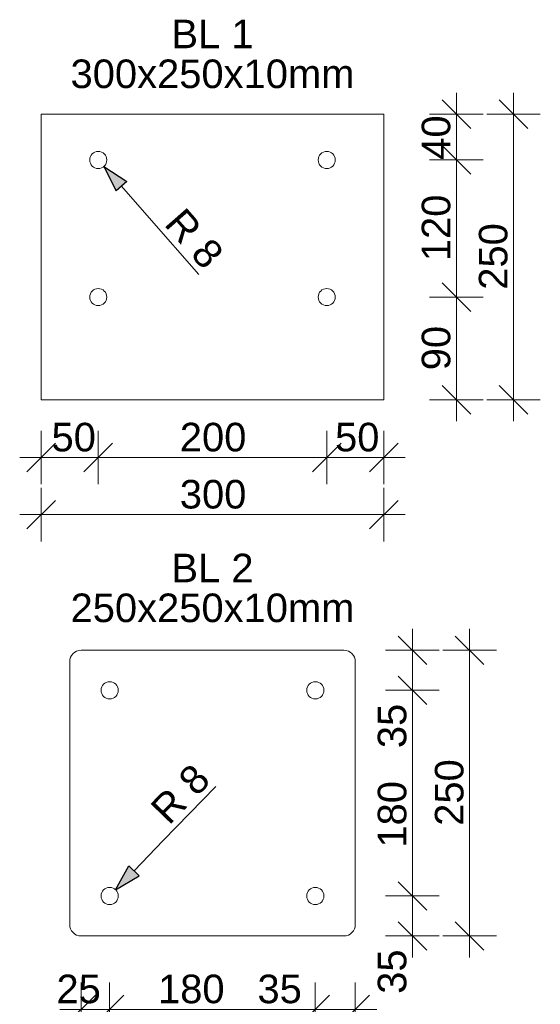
# Model space of a CAD drawing. Header units: millimetres. Extents: x 2143 to 5070, y -2093 to 697.
# Tile 2 of 16: x 3079 to 3535, y -1641 to -780. Entities that reach past the tile are written whole.
import ezdxf

# ---------------------------------------------------------------- set-up
doc = ezdxf.new("R2010")
doc.units = ezdxf.units.MM
doc.header["$MEASUREMENT"] = 0
for name, color, linetype, lineweight in [('0_Nr_pióra__1', 7, 'Continuous', 13), ('0_Nr_pióra__102', 8, 'Continuous', 5), ('Konstrukcja - Stropy_Nr_pióra__1', 7, 'Continuous', 13), ('Konstrukcja - Słupy_Nr_pióra__1', 7, 'Continuous', 13), ('Wymiarowanie - Detale_Nr_pióra__1', 7, 'Continuous', 13), ('Wymiarowanie - Ogólne_Nr_pióra__1', 7, 'Continuous', 13), ('Wymiarowanie - Ogólne_Nr_pióra__21', 7, 'Continuous', 25)]:
    doc.layers.add(name, color=color, linetype=linetype, lineweight=lineweight)
doc.layers.add('Wymiarowanie - Detale', color=7, linetype='Continuous')
doc.layers.add('Wymiarowanie - Ogólne', color=7, linetype='Continuous')
doc.styles.add('STYL_AUTOMATYCZNY_1', font='arial.ttf')
doc.dimstyles.new('STYL_AUTOMATYCZNY__1', dxfattribs={"dimtxt": 25, "dimasz": 23.75, "dimexe": 0.18, "dimexo": 0.0625, "dimgap": 0, "dimtad": 1, "dimdec": 0, "dimzin": 0, "dimdsep": 46, "dimtxsty": 'STYL_AUTOMATYCZNY_1', "dimblk": 'ARROWHEAD_6', "dimblk1": 'ARROWHEAD_6', "dimblk2": 'ARROWHEAD_6', "dimcen": 0.09, "dimse1": 1, "dimse2": 1, "dimclrd": 7, "dimclre": 7, "dimclrt": 7, "dimazin": 0, "dimtfac": 1, "dimtdec": 4, "dimtmove": 0, "dimatfit": 3, "dimfxl": 1, "dimtolj": 1, "dimtzin": 0, "dimarcsym": 0})
doc.dimstyles.new('STYL_AUTOMATYCZNY__2', dxfattribs={"dimtxt": 25, "dimasz": 23.75, "dimexe": 0.18, "dimexo": 0.0625, "dimgap": 0, "dimtad": 1, "dimdec": 0, "dimzin": 0, "dimdsep": 46, "dimtxsty": 'STYL_AUTOMATYCZNY_1', "dimblk": 'ARROWHEAD_6', "dimblk1": 'ARROWHEAD_6', "dimblk2": 'ARROWHEAD_6', "dimcen": 0.09, "dimse1": 1, "dimse2": 1, "dimclrd": 7, "dimclre": 7, "dimclrt": 7, "dimazin": 0, "dimtfac": 1, "dimtdec": 4, "dimtmove": 2, "dimatfit": 3, "dimfxl": 1, "dimtolj": 1, "dimtzin": 0, "dimarcsym": 0})
doc.dimstyles.new('STYL_AUTOMATYCZNY__3', dxfattribs={"dimtxt": 25, "dimasz": 23.75, "dimexe": 0.18, "dimexo": 0.0625, "dimgap": 0, "dimtad": 1, "dimtih": 1, "dimtoh": 1, "dimdec": 0, "dimzin": 0, "dimdsep": 46, "dimtxsty": 'STYL_AUTOMATYCZNY_1', "dimblk": 'ARROWHEAD_6', "dimblk1": 'ARROWHEAD_6', "dimblk2": 'ARROWHEAD_6', "dimcen": 0.09, "dimse1": 1, "dimse2": 1, "dimclrd": 7, "dimclre": 7, "dimclrt": 7, "dimazin": 0, "dimtfac": 1, "dimtdec": 4, "dimtmove": 2, "dimatfit": 3, "dimfxl": 1, "dimtolj": 1, "dimtzin": 0, "dimarcsym": 0})
doc.dimstyles.new('STYL_AUTOMATYCZNY__4', dxfattribs={"dimtxt": 25, "dimasz": 23.75, "dimexe": 0.18, "dimexo": 0.0625, "dimgap": 0, "dimtad": 1, "dimtih": 1, "dimtoh": 1, "dimdec": 0, "dimzin": 0, "dimdsep": 46, "dimtxsty": 'STYL_AUTOMATYCZNY_1', "dimblk": 'ARROWHEAD_6', "dimblk1": 'ARROWHEAD_6', "dimblk2": 'ARROWHEAD_6', "dimcen": 0.09, "dimse1": 1, "dimse2": 1, "dimclrd": 7, "dimclre": 7, "dimclrt": 7, "dimazin": 0, "dimtfac": 1, "dimtdec": 4, "dimtmove": 0, "dimatfit": 3, "dimfxl": 1, "dimtolj": 1, "dimtzin": 0, "dimarcsym": 0})
doc.dimstyles.new('STYL_AUTOMATYCZNY__5', dxfattribs={"dimtxt": 25, "dimasz": 22.8, "dimexe": 0.18, "dimexo": 40, "dimgap": 0, "dimtad": 1, "dimdec": 0, "dimzin": 0, "dimdsep": 46, "dimtxsty": 'STYL_AUTOMATYCZNY_1', "dimblk": 'ARROWHEAD_5', "dimblk1": 'ARROWHEAD_5', "dimblk2": 'ARROWHEAD_5', "dimcen": 0.09, "dimclrd": 7, "dimclre": 7, "dimclrt": 7, "dimazin": 0, "dimtfac": 1, "dimtdec": 4, "dimtmove": 0, "dimatfit": 3, "dimfxl": 1, "dimtolj": 1, "dimtzin": 0, "dimarcsym": 0})

# ---------------------------------------------------------------- blocks, each defined once
blk = doc.blocks.new('*D35')
at = {"layer": 'Wymiarowanie - Detale_Nr_pióra__1', "color": 7, "linetype": 'Continuous', "lineweight": 13}
for p, q in [((3448.685280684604, -1009.839476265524), (3473.685280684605, -1034.839476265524)), ((3484.622780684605, -1022.339476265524), (3437.747780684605, -1022.339476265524)), ((3461.185280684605, -1112.339476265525), (3461.185280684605, -1022.339476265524)), ((3448.685280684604, -1099.839476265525), (3473.685280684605, -1124.839476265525)), ((3484.622780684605, -1112.339476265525), (3437.747780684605, -1112.339476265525)), ((3461.185280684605, -1131.089476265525), (3461.185280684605, -1112.339476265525))]:
    blk.add_line(p, q, dxfattribs=at)
at = {"layer": 'Wymiarowanie - Detale_Nr_pióra__1', "color": 7, "lineweight": 13, "insert": (3456.185280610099, -1086.407601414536), "char_height": 25, "attachment_point": 7, "rotation": 90, "style": 'STYL_AUTOMATYCZNY_1'}
blk.add_mtext('\\A1;{\\pql;\\fArial|b0|i0|c238|p0;\\W1.000000;90}', dxfattribs=at)
blk = doc.blocks.new('ARROWHEAD_6')
at = {"color": 0, "linetype": 'Continuous', "lineweight": 0}
for p, q in [((-0.5, -0.5), (0.5, 0.5)), ((0, 0), (-1, 0))]:
    blk.add_line(p, q, dxfattribs=at)
blk = doc.blocks.new('*D36')
at = {"layer": 'Wymiarowanie - Detale_Nr_pióra__1', "color": 7, "linetype": 'Continuous', "lineweight": 13}
for p, q in [((3448.685280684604, -889.8394762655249), (3473.685280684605, -914.8394762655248)), ((3484.622780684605, -902.3394762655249), (3437.747780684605, -902.3394762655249)), ((3461.185280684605, -1022.339476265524), (3461.185280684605, -902.3394762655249)), ((3448.685280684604, -1009.839476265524), (3473.685280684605, -1034.839476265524)), ((3484.622780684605, -1022.339476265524), (3437.747780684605, -1022.339476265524))]:
    blk.add_line(p, q, dxfattribs=at)
at = {"layer": 'Wymiarowanie - Detale_Nr_pióra__1', "color": 7, "lineweight": 13, "insert": (3456.185280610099, -990.9416007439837), "char_height": 25, "attachment_point": 7, "rotation": 90, "style": 'STYL_AUTOMATYCZNY_1'}
blk.add_mtext('\\A1;{\\pql;\\fArial|b0|i0|c238|p0;\\W1.000000;120}', dxfattribs=at)
blk = doc.blocks.new('*D37')
at = {"layer": 'Wymiarowanie - Detale_Nr_pióra__1', "color": 7, "linetype": 'Continuous', "lineweight": 13}
for p, q in [((3461.185280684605, -862.3394762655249), (3461.185280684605, -843.5894762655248)), ((3473.685280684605, -874.8394762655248), (3448.685280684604, -849.8394762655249)), ((3484.622780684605, -862.3394762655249), (3437.747780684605, -862.3394762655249)), ((3461.185280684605, -902.3394762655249), (3461.185280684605, -862.3394762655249)), ((3448.685280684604, -889.8394762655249), (3473.685280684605, -914.8394762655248)), ((3484.622780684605, -902.3394762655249), (3437.747780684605, -902.3394762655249))]:
    blk.add_line(p, q, dxfattribs=at)
at = {"layer": 'Wymiarowanie - Detale_Nr_pióra__1', "color": 7, "lineweight": 13, "insert": (3456.185280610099, -902.1912948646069), "char_height": 25, "attachment_point": 7, "rotation": 90, "style": 'STYL_AUTOMATYCZNY_1'}
blk.add_mtext('\\A1;{\\pql;\\fArial|b0|i0|c238|p0;\\W1.000000;40}', dxfattribs=at)
blk = doc.blocks.new('*D38')
at = {"layer": 'Wymiarowanie - Detale_Nr_pióra__1', "color": 7, "linetype": 'Continuous', "lineweight": 13}
for p, q in [((3097.704774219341, -1186.163578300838), (3097.704774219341, -1139.288578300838)), ((3147.704774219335, -1186.163578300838), (3147.704774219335, -1139.288578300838)), ((3110.204774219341, -1150.226078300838), (3085.204774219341, -1175.226078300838)), ((3160.204774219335, -1150.226078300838), (3135.204774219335, -1175.226078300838)), ((3078.954774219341, -1162.726078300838), (3097.704774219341, -1162.726078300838)), ((3097.704774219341, -1162.726078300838), (3147.704774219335, -1162.726078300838))]:
    blk.add_line(p, q, dxfattribs=at)
at = {"layer": 'Wymiarowanie - Detale_Nr_pióra__1', "color": 7, "lineweight": 13, "insert": (3106.811187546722, -1157.726078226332), "char_height": 25, "attachment_point": 7, "style": 'STYL_AUTOMATYCZNY_1'}
blk.add_mtext('\\A1;{\\pql;\\fArial|b0|i0|c238|p0;\\W1.000000;50}', dxfattribs=at)
blk = doc.blocks.new('*D39')
at = {"layer": 'Wymiarowanie - Detale_Nr_pióra__1', "color": 7, "linetype": 'Continuous', "lineweight": 13}
for p, q in [((3147.704774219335, -1186.163578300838), (3147.704774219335, -1139.288578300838)), ((3347.704774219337, -1186.163578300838), (3347.704774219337, -1139.288578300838)), ((3160.204774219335, -1150.226078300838), (3135.204774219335, -1175.226078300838)), ((3360.204774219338, -1150.226078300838), (3335.204774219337, -1175.226078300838)), ((3147.704774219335, -1162.726078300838), (3347.704774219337, -1162.726078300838))]:
    blk.add_line(p, q, dxfattribs=at)
at = {"layer": 'Wymiarowanie - Detale_Nr_pióra__1', "color": 7, "lineweight": 13, "insert": (3219.102649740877, -1157.726078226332), "char_height": 25, "attachment_point": 7, "style": 'STYL_AUTOMATYCZNY_1'}
blk.add_mtext('\\A1;{\\pql;\\fArial|b0|i0|c238|p0;\\W1.000000;200}', dxfattribs=at)
blk = doc.blocks.new('*D40')
at = {"layer": 'Wymiarowanie - Detale_Nr_pióra__1', "color": 7, "linetype": 'Continuous', "lineweight": 13}
for p, q in [((3347.704774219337, -1186.163578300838), (3347.704774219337, -1139.288578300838)), ((3397.704774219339, -1186.163578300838), (3397.704774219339, -1139.288578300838)), ((3360.204774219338, -1150.226078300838), (3335.204774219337, -1175.226078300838)), ((3385.204774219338, -1175.226078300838), (3410.204774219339, -1150.226078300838)), ((3347.704774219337, -1162.726078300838), (3397.704774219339, -1162.726078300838)), ((3397.704774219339, -1162.726078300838), (3416.454774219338, -1162.726078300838))]:
    blk.add_line(p, q, dxfattribs=at)
at = {"layer": 'Wymiarowanie - Detale_Nr_pióra__1', "color": 7, "lineweight": 13, "insert": (3354.963476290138, -1157.726078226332), "char_height": 25, "attachment_point": 7, "style": 'STYL_AUTOMATYCZNY_1'}
blk.add_mtext('\\A1;{\\pql;\\fArial|b0|i0|c238|p0;\\W1.000000;50}', dxfattribs=at)
blk = doc.blocks.new('*D41')
at = {"layer": 'Wymiarowanie - Detale_Nr_pióra__1', "color": 7, "linetype": 'Continuous', "lineweight": 13}
for p, q in [((3097.704774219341, -1236.163578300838), (3097.704774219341, -1189.288578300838)), ((3397.704774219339, -1236.163578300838), (3397.704774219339, -1189.288578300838)), ((3110.204774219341, -1200.226078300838), (3085.204774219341, -1225.226078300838)), ((3385.204774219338, -1225.226078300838), (3410.204774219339, -1200.226078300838)), ((3078.954774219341, -1212.726078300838), (3097.704774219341, -1212.726078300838)), ((3097.704774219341, -1212.726078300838), (3397.704774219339, -1212.726078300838)), ((3397.704774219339, -1212.726078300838), (3416.454774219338, -1212.726078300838))]:
    blk.add_line(p, q, dxfattribs=at)
at = {"layer": 'Wymiarowanie - Detale_Nr_pióra__1', "color": 7, "lineweight": 13, "insert": (3219.102649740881, -1207.726078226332), "char_height": 25, "attachment_point": 7, "style": 'STYL_AUTOMATYCZNY_1'}
blk.add_mtext('\\A1;{\\pql;\\fArial|b0|i0|c238|p0;\\W1.000000;300}', dxfattribs=at)
blk = doc.blocks.new('*D42')
at = {"layer": 'Wymiarowanie - Detale_Nr_pióra__1', "color": 7, "linetype": 'Continuous', "lineweight": 13}
for p, q in [((3511.185280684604, -862.3394762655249), (3511.185280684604, -843.5894762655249)), ((3523.685280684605, -874.8394762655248), (3498.685280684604, -849.8394762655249)), ((3534.622780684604, -862.3394762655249), (3487.747780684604, -862.3394762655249)), ((3511.185280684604, -1112.339476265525), (3511.185280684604, -862.3394762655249)), ((3498.685280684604, -1099.839476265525), (3523.685280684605, -1124.839476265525)), ((3534.622780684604, -1112.339476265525), (3487.747780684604, -1112.339476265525)), ((3511.185280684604, -1131.089476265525), (3511.185280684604, -1112.339476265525))]:
    blk.add_line(p, q, dxfattribs=at)
at = {"layer": 'Wymiarowanie - Detale_Nr_pióra__1', "color": 7, "lineweight": 13, "insert": (3506.185280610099, -1015.941600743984), "char_height": 25, "attachment_point": 7, "rotation": 90, "style": 'STYL_AUTOMATYCZNY_1'}
blk.add_mtext('\\A1;{\\pql;\\fArial|b0|i0|c238|p0;\\W1.000000;250}', dxfattribs=at)
blk = doc.blocks.new('*D43')
at = {"layer": 'Wymiarowanie - Detale_Nr_pióra__1', "color": 7, "linetype": 'Continuous', "lineweight": 13}
for p, q in [((3410.204774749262, -1533.963766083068), (3435.204774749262, -1558.963766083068)), ((3446.142274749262, -1546.463766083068), (3399.267274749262, -1546.463766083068)), ((3422.704774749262, -1581.463766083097), (3422.704774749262, -1546.463766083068)), ((3410.204774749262, -1568.963766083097), (3435.204774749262, -1593.963766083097)), ((3446.142274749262, -1581.463766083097), (3399.267274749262, -1581.463766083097)), ((3422.704774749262, -1600.213766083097), (3422.704774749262, -1581.463766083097))]:
    blk.add_line(p, q, dxfattribs=at)
at = {"layer": 'Wymiarowanie - Detale_Nr_pióra__1', "color": 7, "lineweight": 13, "insert": (3417.704774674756, -1632.100016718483), "char_height": 25, "attachment_point": 7, "rotation": 90, "style": 'STYL_AUTOMATYCZNY_1'}
blk.add_mtext('\\A1;{\\pql;\\fArial|b0|i0|c238|p0;\\W1.000000;35}', dxfattribs=at)
blk = doc.blocks.new('*D44')
at = {"layer": 'Wymiarowanie - Detale_Nr_pióra__1', "color": 7, "linetype": 'Continuous', "lineweight": 13}
for p, q in [((3410.204774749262, -1353.963766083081), (3435.204774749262, -1378.963766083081)), ((3446.142274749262, -1366.463766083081), (3399.267274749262, -1366.463766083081)), ((3422.704774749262, -1546.463766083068), (3422.704774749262, -1366.463766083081)), ((3410.204774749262, -1533.963766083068), (3435.204774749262, -1558.963766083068)), ((3446.142274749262, -1546.463766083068), (3399.267274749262, -1546.463766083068))]:
    blk.add_line(p, q, dxfattribs=at)
at = {"layer": 'Wymiarowanie - Detale_Nr_pióra__1', "color": 7, "lineweight": 13, "char_height": 25, "attachment_point": 7, "rotation": 90, "style": 'STYL_AUTOMATYCZNY_1'}
for s, insert in [('\\A1;{\\pql;\\fArial|b0|i0|c238|p0;\\W1.000000;35}', (3417.704774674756, -1417.100016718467)), ('\\A1;{\\pql;\\fArial|b0|i0|c238|p0;\\W1.000000;180}', (3417.704774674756, -1504.134016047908))]:
    blk.add_mtext(s, dxfattribs=dict(at, insert=insert))
blk = doc.blocks.new('*D45')
at = {"layer": 'Wymiarowanie - Detale_Nr_pióra__1', "color": 7, "linetype": 'Continuous', "lineweight": 13}
for p, q in [((3422.704774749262, -1331.46376608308), (3422.704774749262, -1312.71376608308)), ((3435.204774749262, -1343.96376608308), (3410.204774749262, -1318.96376608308)), ((3446.142274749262, -1331.46376608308), (3399.267274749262, -1331.46376608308)), ((3422.704774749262, -1366.463766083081), (3422.704774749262, -1331.46376608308)), ((3410.204774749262, -1353.963766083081), (3435.204774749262, -1378.963766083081)), ((3446.142274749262, -1366.463766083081), (3399.267274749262, -1366.463766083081))]:
    blk.add_line(p, q, dxfattribs=at)
blk = doc.blocks.new('*D46')
at = {"layer": 'Wymiarowanie - Detale_Nr_pióra__1', "color": 7, "linetype": 'Continuous', "lineweight": 13}
for p, q in [((3132.704774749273, -1669.10464450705), (3132.704774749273, -1622.22964450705)), ((3157.704774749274, -1669.10464450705), (3157.704774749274, -1622.22964450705)), ((3145.204774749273, -1633.16714450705), (3120.204774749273, -1658.16714450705)), ((3170.204774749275, -1633.16714450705), (3145.204774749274, -1658.16714450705)), ((3113.954774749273, -1645.66714450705), (3132.704774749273, -1645.66714450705)), ((3132.704774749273, -1645.66714450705), (3157.704774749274, -1645.66714450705))]:
    blk.add_line(p, q, dxfattribs=at)
at = {"layer": 'Wymiarowanie - Detale_Nr_pióra__1', "color": 7, "lineweight": 13, "insert": (3111.136649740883, -1640.66714451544), "char_height": 25, "attachment_point": 7, "style": 'STYL_AUTOMATYCZNY_1'}
blk.add_mtext('\\A1;{\\pql;\\fArial|b0|i0|c238|p0;\\W1.000000;25}', dxfattribs=at)
blk = doc.blocks.new('*D47')
at = {"layer": 'Wymiarowanie - Detale_Nr_pióra__1', "color": 7, "linetype": 'Continuous', "lineweight": 13}
for p, q in [((3157.704774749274, -1669.10464450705), (3157.704774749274, -1622.22964450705)), ((3337.704774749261, -1669.10464450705), (3337.704774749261, -1622.22964450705)), ((3170.204774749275, -1633.16714450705), (3145.204774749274, -1658.16714450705)), ((3350.204774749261, -1633.16714450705), (3325.204774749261, -1658.16714450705)), ((3157.704774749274, -1645.66714450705), (3337.704774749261, -1645.66714450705))]:
    blk.add_line(p, q, dxfattribs=at)
at = {"layer": 'Wymiarowanie - Detale_Nr_pióra__1', "color": 7, "lineweight": 13, "char_height": 25, "attachment_point": 7, "style": 'STYL_AUTOMATYCZNY_1'}
for s, insert in [('\\A1;{\\pql;\\fArial|b0|i0|c238|p0;\\W1.000000;180}', (3200.034524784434, -1640.667144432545)), ('\\A1;{\\pql;\\fArial|b0|i0|c238|p0;\\W1.000000;35}', (3287.068524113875, -1640.667144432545))]:
    blk.add_mtext(s, dxfattribs=dict(at, insert=insert))
blk = doc.blocks.new('*D48')
at = {"layer": 'Wymiarowanie - Detale_Nr_pióra__1', "color": 7, "linetype": 'Continuous', "lineweight": 13}
for p, q in [((3337.704774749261, -1669.10464450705), (3337.704774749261, -1622.22964450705)), ((3372.704774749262, -1669.10464450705), (3372.704774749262, -1622.22964450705)), ((3350.204774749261, -1633.16714450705), (3325.204774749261, -1658.16714450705)), ((3360.204774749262, -1658.16714450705), (3385.204774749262, -1633.16714450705)), ((3337.704774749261, -1645.66714450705), (3372.704774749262, -1645.66714450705)), ((3372.704774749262, -1645.66714450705), (3391.454774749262, -1645.66714450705))]:
    blk.add_line(p, q, dxfattribs=at)
blk = doc.blocks.new('*D81')
at = {"layer": 'Wymiarowanie - Detale_Nr_pióra__1', "color": 7, "linetype": 'Continuous', "lineweight": 13}
for p, q in [((3472.704774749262, -1331.46376608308), (3472.704774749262, -1312.71376608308)), ((3485.204774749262, -1343.96376608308), (3460.204774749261, -1318.96376608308)), ((3496.142274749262, -1331.46376608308), (3449.267274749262, -1331.46376608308)), ((3472.704774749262, -1581.463766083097), (3472.704774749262, -1331.46376608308)), ((3460.204774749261, -1568.963766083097), (3485.204774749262, -1593.963766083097)), ((3496.142274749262, -1581.463766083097), (3449.267274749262, -1581.463766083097)), ((3472.704774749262, -1600.213766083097), (3472.704774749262, -1581.463766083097))]:
    blk.add_line(p, q, dxfattribs=at)
at = {"layer": 'Wymiarowanie - Detale_Nr_pióra__1', "color": 7, "lineweight": 13, "insert": (3467.704774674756, -1485.065890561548), "char_height": 25, "attachment_point": 7, "rotation": 90, "style": 'STYL_AUTOMATYCZNY_1'}
blk.add_mtext('\\A1;{\\pql;\\fArial|b0|i0|c238|p0;\\W1.000000;250}', dxfattribs=at)
blk = doc.blocks.new('*D82')
at = {"layer": 'Wymiarowanie - Detale_Nr_pióra__1', "color": 7, "linetype": 'Continuous', "lineweight": 13}
for p, q in [((3132.704774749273, -1719.10464450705), (3132.704774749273, -1672.22964450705)), ((3372.704774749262, -1719.10464450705), (3372.704774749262, -1672.22964450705)), ((3145.204774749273, -1683.16714450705), (3120.204774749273, -1708.16714450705)), ((3360.204774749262, -1708.16714450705), (3385.204774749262, -1683.16714450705)), ((3113.954774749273, -1695.66714450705), (3132.704774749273, -1695.66714450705)), ((3132.704774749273, -1695.66714450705), (3372.704774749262, -1695.66714450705)), ((3372.704774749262, -1695.66714450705), (3391.454774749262, -1695.66714450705))]:
    blk.add_line(p, q, dxfattribs=at)
at = {"layer": 'Wymiarowanie - Detale_Nr_pióra__1', "color": 7, "lineweight": 13, "insert": (3224.102650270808, -1690.667144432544), "char_height": 25, "attachment_point": 7, "style": 'STYL_AUTOMATYCZNY_1'}
blk.add_mtext('\\A1;{\\pql;\\fArial|b0|i0|c238|p0;\\W1.000000;240}', dxfattribs=at)
blk = doc.blocks.new('*D100')
at = {"layer": 'Wymiarowanie - Ogólne_Nr_pióra__21', "linetype": 'Continuous', "lineweight": 25}
blk.add_hatch(color=7, dxfattribs=at).paths.add_polyline_path([(3162.922687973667, -1541.07643078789), (3183.507470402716, -1528.749256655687), (3174.586043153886, -1520.108392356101)])
at = {"layer": 'Wymiarowanie - Ogólne_Nr_pióra__1', "color": 7, "linetype": 'Continuous', "lineweight": 13}
for p, q in [((3204.665993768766, -1497.977748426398), (3250.482055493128, -1450.674070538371)), ((3179.046756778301, -1524.428824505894), (3204.665993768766, -1497.977748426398))]:
    blk.add_line(p, q, dxfattribs=at)
at = {"layer": 'Wymiarowanie - Ogólne_Nr_pióra__21', "color": 7, "linetype": 'Continuous', "lineweight": 25}
for p, q in [((3162.922687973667, -1541.07643078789), (3174.586043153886, -1520.108392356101)), ((3174.586043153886, -1520.108392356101), (3183.507470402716, -1528.749256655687)), ((3162.922687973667, -1541.07643078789), (3183.507470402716, -1528.749256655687))]:
    blk.add_line(p, q, dxfattribs=at)
at = {"layer": 'Wymiarowanie - Ogólne_Nr_pióra__1', "color": 7, "lineweight": 13, "insert": (3209.770959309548, -1485.520247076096), "char_height": 25, "attachment_point": 7, "rotation": 45.91523965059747, "style": 'STYL_AUTOMATYCZNY_1'}
blk.add_mtext('\\A1;{\\pql;\\fArial|b0|i0|c238|p0;\\W1.000000;R 8}', dxfattribs=at)
blk = doc.blocks.new('ARROWHEAD_5')
at = {"linetype": 'Continuous', "lineweight": 0}
blk.add_hatch(color=0, dxfattribs=at).paths.add_polyline_path([(-1, 0.2679), (0, 0), (-1, -0.2679)])
at = {"color": 0, "linetype": 'Continuous', "lineweight": 0}
blk.add_line((0, 0), (-1, 0), dxfattribs=at)
blk = doc.blocks.new('*D101')
at = {"layer": 'Wymiarowanie - Ogólne_Nr_pióra__21', "linetype": 'Continuous', "lineweight": 25}
blk.add_hatch(color=7, dxfattribs=at).paths.add_polyline_path([(3152.656839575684, -907.9721531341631), (3163.295545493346, -929.4782087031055), (3172.623258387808, -921.2775884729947)])
at = {"layer": 'Wymiarowanie - Ogólne_Nr_pióra__1', "color": 7, "linetype": 'Continuous', "lineweight": 13}
for p, q in [((3167.959401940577, -925.3778985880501), (3192.273362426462, -953.033568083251)), ((3192.273362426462, -953.033568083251), (3235.75513804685, -1002.491475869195))]:
    blk.add_line(p, q, dxfattribs=at)
at = {"layer": 'Wymiarowanie - Ogólne_Nr_pióra__21', "color": 7, "linetype": 'Continuous', "lineweight": 25}
for p, q in [((3152.656839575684, -907.9721531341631), (3172.623258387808, -921.2775884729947)), ((3152.656839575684, -907.9721531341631), (3163.295545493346, -929.4782087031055)), ((3172.623258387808, -921.2775884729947), (3163.295545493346, -929.4782087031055))]:
    blk.add_line(p, q, dxfattribs=at)
at = {"layer": 'Wymiarowanie - Ogólne_Nr_pióra__1', "color": 7, "lineweight": 13, "insert": (3204.281922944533, -959.1199863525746), "char_height": 25, "attachment_point": 7, "rotation": 311.32087828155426, "style": 'STYL_AUTOMATYCZNY_1'}
blk.add_mtext('\\A1;{\\pql;\\fArial|b0|i0|c238|p0;\\W1.000000;R 8}', dxfattribs=at)

msp = doc.modelspace()

# ---------------------------------------------------------------- linework, layer by layer
at = {"layer": '0_Nr_pióra__1', "color": 7, "linetype": 'Continuous', "lineweight": 13}
for centre in [(3157.704774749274, -1366.463766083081), (3337.704774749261, -1366.463766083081), (3157.704774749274, -1546.463766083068), (3337.704774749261, -1546.463766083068)]:
    msp.add_circle(centre, 7.500000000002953, dxfattribs=at)
at = {"layer": '0_Nr_pióra__102', "color": 8, "linetype": 'Continuous', "lineweight": 5}
for centre in [(3147.704774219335, -902.3394762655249), (3347.704774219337, -902.3394762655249), (3147.704774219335, -1022.339476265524), (3347.704774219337, -1022.339476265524)]:
    msp.add_circle(centre, 7.500000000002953, dxfattribs=at)
at = {"layer": 'Konstrukcja - Stropy_Nr_pióra__1', "color": 7, "linetype": 'Continuous', "lineweight": 13}
for p, q in [((3097.704774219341, -1112.339476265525), (3097.704774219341, -1062.339476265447)), ((3397.704774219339, -1112.339476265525), (3397.704774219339, -1062.339476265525)), ((3097.704774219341, -1112.339476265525), (3147.704774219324, -1112.339476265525)), ((3147.704774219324, -1112.339476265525), (3347.704774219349, -1112.339476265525)), ((3347.704774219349, -1112.339476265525), (3397.704774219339, -1112.339476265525))]:
    msp.add_line(p, q, dxfattribs=at)
for points in [[(3362.704774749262, -1331.46376608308), (3132.704774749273, -1331.46376608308, 0.414213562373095), (3122.704774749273, -1341.46376608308), (3122.704774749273, -1571.463766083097)], [(3122.704774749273, -1571.463766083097, 0.414213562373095), (3132.704774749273, -1581.463766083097), (3362.704774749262, -1581.463766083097, 0.414213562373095), (3372.704774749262, -1571.463766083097), (3372.704774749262, -1341.46376608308, 0.414213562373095), (3362.704774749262, -1331.46376608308), (3132.704774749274, -1331.46376608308)]]:
    msp.add_lwpolyline(points, format="xyb", dxfattribs=at)
for points in [[(3157.704774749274, -1358.963766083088, 0.9999999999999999), (3157.704774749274, -1373.963766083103, 0.9999999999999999)], [(3337.704774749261, -1373.963766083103, 0.9999999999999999), (3337.704774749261, -1358.963766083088, 0.9999999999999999)], [(3157.704774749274, -1553.963766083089, 0.9999999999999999), (3157.704774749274, -1538.963766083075, 0.9999999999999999)], [(3337.704774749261, -1553.963766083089, 0.9999999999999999), (3337.704774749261, -1538.963766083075, 0.9999999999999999)]]:
    msp.add_lwpolyline(points, format="xyb", close=True, dxfattribs=at)
at = {"layer": 'Konstrukcja - Słupy_Nr_pióra__1', "color": 7, "linetype": 'Continuous', "lineweight": 13}
for p, q in [((3097.704774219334, -1062.339476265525), (3097.704774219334, -862.3394762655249)), ((3097.704774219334, -862.3394762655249), (3397.704774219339, -862.3394762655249)), ((3397.704774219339, -1062.339476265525), (3397.704774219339, -862.3394762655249))]:
    msp.add_line(p, q, dxfattribs=at)

# ---------------------------------------------------------------- texts
at = {"layer": 'Wymiarowanie - Detale_Nr_pióra__1', "color": 7, "linetype": 'Continuous', "lineweight": 13, "char_height": 25, "attachment_point": 2, "style": 'STYL_AUTOMATYCZNY_1'}
for s, insert, line_spacing_factor in [('\\A1;{\\pqc;\\fArial|b0|i0|c238|p0;\\W1.000000;BL 1\\P\\pqc;\\fArial|b0|i0|c238|p0;\\W1.000000;30\\fArial|b0|i0|c238|p0;\\W1.000000;0x2\\fArial|b0|i0|c238|p0;\\W1.000000;5\\fArial|b0|i0|c238|p0;\\W1.000000;0x10mm}', (3247.704774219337, -779.6027243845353), 0.8361861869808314), ('\\A1;{\\pqc;\\fArial|b0|i0|c238|p0;\\W1.000000;BL 2\\P\\pqc;\\fArial|b0|i0|c238|p0;\\W1.000000;2\\fArial|b0|i0|c238|p0;\\W1.000000;5\\fArial|b0|i0|c238|p0;\\W1.000000;0x2\\fArial|b0|i0|c238|p0;\\W1.000000;5\\fArial|b0|i0|c238|p0;\\W1.000000;0x10mm}', (3247.704774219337, -1246.958239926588), 0.8358518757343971)]:
    msp.add_mtext(s, dxfattribs=dict(at, insert=insert, line_spacing_factor=line_spacing_factor))

# ---------------------------------------------------------------- dimensions: what is measured, and where the dimension line sits
at = {"layer": 'Wymiarowanie - Detale', "color": 7, "linetype": 'Continuous', "lineweight": 13}
for base, p1, p2, dimstyle, picture, middle in [((3461.185280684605, -862.3394762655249), (3347.704774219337, -902.3394762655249), (3397.704774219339, -862.3394762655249), 'STYL_AUTOMATYCZNY__2', '*D37', (3443.685280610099, -883.1655453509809)), ((3511.185280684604, -862.3394762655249), (3397.704774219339, -1112.339476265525), (3397.704774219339, -862.3394762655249), 'STYL_AUTOMATYCZNY__1', '*D42', (3493.685280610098, -987.4029763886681)), ((3461.185280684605, -902.3394762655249), (3347.704774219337, -1022.339476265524), (3347.704774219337, -902.3394762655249), 'STYL_AUTOMATYCZNY__1', '*D36', (3443.685280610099, -962.4029763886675)), ((3461.185280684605, -1022.339476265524), (3397.704774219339, -1112.339476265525), (3347.704774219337, -1022.339476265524), 'STYL_AUTOMATYCZNY__1', '*D35', (3443.685280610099, -1067.38185190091)), ((3422.704774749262, -1331.46376608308), (3337.704774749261, -1366.463766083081), (3362.704774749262, -1331.46376608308), 'STYL_AUTOMATYCZNY__1', '*D45', (3405.204774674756, -1398.07426720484)), ((3472.704774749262, -1331.46376608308), (3362.704774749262, -1581.463766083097), (3362.704774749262, -1331.46376608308), 'STYL_AUTOMATYCZNY__1', '*D81', (3455.204774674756, -1456.527266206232)), ((3422.704774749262, -1366.463766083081), (3337.704774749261, -1546.463766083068), (3337.704774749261, -1366.463766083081), 'STYL_AUTOMATYCZNY__1', '*D44', (3405.204774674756, -1475.595391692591)), ((3422.704774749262, -1546.463766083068), (3362.704774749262, -1581.463766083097), (3337.704774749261, -1546.463766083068), 'STYL_AUTOMATYCZNY__1', '*D43', (3405.204774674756, -1613.074267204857))]:
    dim = msp.add_linear_dim(base=base, p1=p1, p2=p2, angle=90, dimstyle=dimstyle, dxfattribs=at)
    dim.commit()
    dim.dimension.update_dxf_attribs({"geometry": picture, "text_midpoint": middle, "dimtype": 160, "text_rotation": 90})
for base, p1, p2, dimstyle, picture, middle in [((3147.704774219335, -1162.726078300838), (3097.704774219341, -1112.339476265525), (3147.704774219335, -1022.339476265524), 'STYL_AUTOMATYCZNY__3', '*D38', (3125.836937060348, -1145.226078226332)), ((3347.704774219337, -1162.726078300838), (3147.704774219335, -1022.339476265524), (3347.704774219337, -1022.339476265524), 'STYL_AUTOMATYCZNY__4', '*D39', (3247.641274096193, -1145.226078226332)), ((3397.704774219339, -1162.726078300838), (3347.704774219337, -1022.339476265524), (3397.704774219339, -1112.339476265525), 'STYL_AUTOMATYCZNY__3', '*D40', (3373.989225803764, -1145.226078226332)), ((3397.704774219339, -1212.726078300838), (3097.704774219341, -1112.339476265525), (3397.704774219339, -1112.339476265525), 'STYL_AUTOMATYCZNY__4', '*D41', (3247.641274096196, -1195.226078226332)), ((3157.704774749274, -1645.66714450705), (3132.704774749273, -1331.46376608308), (3157.704774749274, -1546.463766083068), 'STYL_AUTOMATYCZNY__3', '*D46', (3130.162399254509, -1628.16714451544)), ((3372.704774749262, -1695.66714450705), (3132.704774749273, -1331.46376608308), (3372.704774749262, -1571.463766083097), 'STYL_AUTOMATYCZNY__4', '*D82', (3252.641274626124, -1678.167144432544)), ((3337.704774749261, -1645.66714450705), (3157.704774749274, -1546.463766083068), (3337.704774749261, -1546.463766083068), 'STYL_AUTOMATYCZNY__4', '*D47', (3228.57314913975, -1628.167144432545)), ((3372.704774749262, -1645.66714450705), (3337.704774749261, -1546.463766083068), (3372.704774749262, -1571.463766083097), 'STYL_AUTOMATYCZNY__4', '*D48', (3306.094273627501, -1628.167144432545))]:
    dim = msp.add_linear_dim(base=base, p1=p1, p2=p2, dimstyle=dimstyle, dxfattribs=at)
    dim.commit()
    dim.dimension.update_dxf_attribs({"geometry": picture, "text_midpoint": middle, "dimtype": 160})
at = {"layer": 'Wymiarowanie - Ogólne', "color": 7, "linetype": 'Continuous', "lineweight": 13}
for center, mpoint, picture, middle, turn in [((3147.704774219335, -902.3394762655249), (3152.656839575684, -907.9721531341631), '*D101', (3230.112142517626, -969.568814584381), 311.3208782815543), ((3157.704774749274, -1546.463766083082), (3162.922687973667, -1541.07643078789), '*D100', (3218.117191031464, -1458.93606624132), 45.91523965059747)]:
    dim = msp.add_radius_dim(center=center, mpoint=mpoint, dimstyle='STYL_AUTOMATYCZNY__5', dxfattribs=at)
    dim.commit()
    dim.dimension.update_dxf_attribs({"geometry": picture, "text_midpoint": middle, "dimtype": 164, "text_rotation": turn})

doc.saveas('drawing.dxf')
